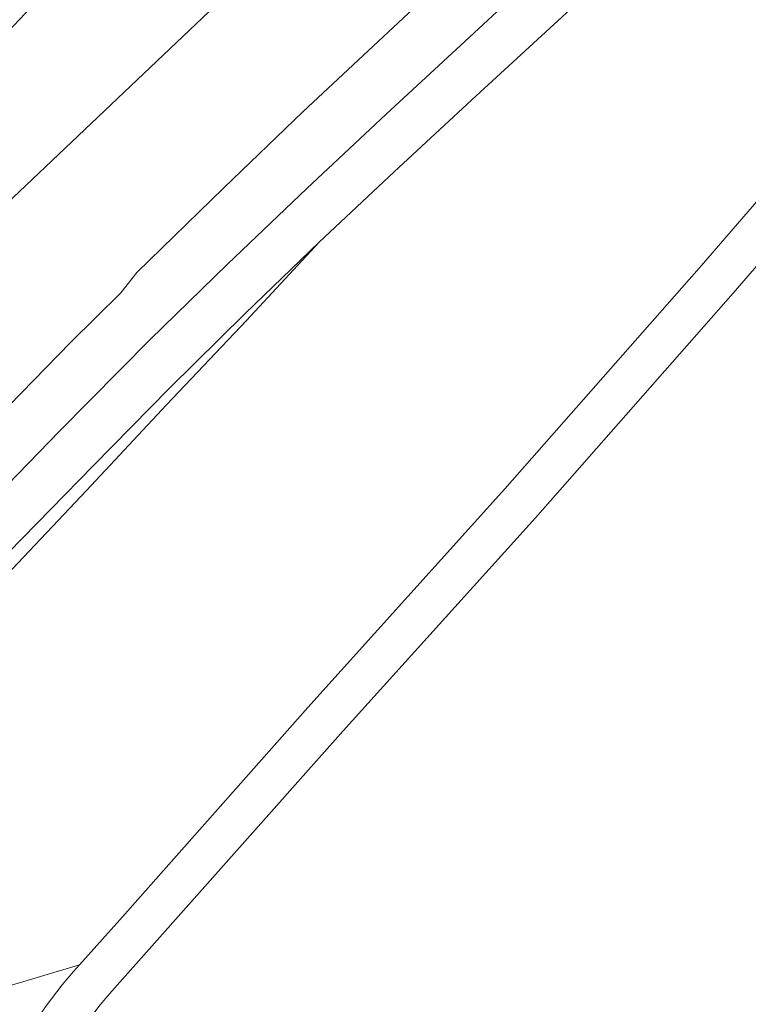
# Model space of a CAD drawing. Header units: metres. Extents: x 93008 to 98406, y 448779 to 454332.
# Tile 11 of 136: x 95539 to 95601, y 450747 to 450831. Entities that reach past the tile are written whole.
import ezdxf

# ---------------------------------------------------------------- set-up
doc = ezdxf.new("R2010")
doc.units = ezdxf.units.M
doc.header["$MEASUREMENT"] = 0
for name, color, linetype, lineweight, true_color in [('B-RO-GR-GRAS-V', 7, 'Continuous', 18, 0x67a552), ('B-RO-OG-TERREIN_CULTUURSCHEIDING-V', 7, 'Continuous', 18, 0x28c846), ('B-RO-VH-VERHARDING_ASFALT-SEC-V', 7, 'Continuous', 18, 0xcdcdcd), ('B-RO-VH-VERHARDING_HALFVERHARDING_GRIND-V', 7, 'Continuous', 18, 0xd7aa8c)]:
    doc.layers.add(name, color=color, linetype=linetype, lineweight=lineweight, true_color=true_color)

msp = doc.modelspace()

# ---------------------------------------------------------------- linework, layer by layer
at = {"layer": 'B-RO-GR-GRAS-V'}
msp.add_lwpolyline([(95632.033, 450844.805), (95615.485, 450825.733), (95600.22, 450808.051), (95583.366, 450788.895), (95566.988, 450770.757), (95547.281, 450748.549, 0.069328), (95540.725, 450738.467), (95570.447, 450725.206), (95571.059, 450725.095), (95585.519, 450718.617), (95587.829, 450717.623), (95589.354, 450716.967), (95597.031, 450723.969), (95600.654, 450719.969), (95622.772, 450742.332), (95662.747, 450783.715), (95687.554, 450809.473), (95677.545, 450843.519)], format="xyb", dxfattribs=at)
at = {"layer": 'B-RO-OG-TERREIN_CULTUURSCHEIDING-V'}
msp.add_lwpolyline([(95551.903, 450844.639), (95506.424, 450796.418), (95505.435, 450795.369), (95504.997, 450795.782), (95494.812, 450783.803), (95494.986, 450783.655), (95495.474, 450783.243), (95501.057, 450778.518), (95527.147, 450805.073), (95580.091, 450855.362)], dxfattribs=at)
for points in [[(95588.416, 450834.203), (95577.95, 450824.532), (95571.328, 450818.392), (95564.962, 450812.391), (95558.767, 450805.734), (95551.943, 450798.529), (95545.131, 450791.23), (95538.32, 450784.031), (95534.473, 450780.045, 0.150999), (95529.281, 450770.144), (95529.747, 450765.513), (95531.877, 450761.402), (95537.518, 450767.939), (95538.181, 450767.38), (95525.166, 450752.129), (95526.41, 450751.067), (95537.908, 450748.811), (95544.538, 450750.812), (95547.97, 450754.643), (95563.985, 450772.752), (95580.776, 450791.39), (95597.518, 450810.426), (95612.839, 450828.163), (95629.279, 450847.131)], [(95576.843, 450835.955), (95563.56, 450823.51), (95556.843, 450817.036), (95549.424, 450809.815), (95548.055, 450808.089), (95543.791, 450803.882), (95537.44, 450797.374), (95531.047, 450790.682), (95525.01, 450784.179), (95518.963, 450777.545), (95511.728, 450769.487), (95522.703, 450760.199), (95523.175, 450763.299), (95523.941, 450769.112, -0.163004), (95529.778, 450782.642), (95534.891, 450788.121), (95542.817, 450796.257), (95550.565, 450804.1), (95557.13, 450810.516), (95563.888, 450816.966), (95570.644, 450823.315), (95577.741, 450829.878), (95584.361, 450836.051)]]:
    msp.add_lwpolyline(points, format="xyb", dxfattribs=at)
for points in [[(95564.962, 450812.391), (95558.612, 450806.289), (95552.206, 450799.954), (95545.71, 450793.351), (95538.49, 450785.965), (95534.025, 450781.308, 0.147179), (95528.532, 450771.468), (95526.621, 450759.516), (95526.218, 450757.224), (95527.405, 450756.22), (95531.877, 450761.402), (95529.747, 450765.513), (95529.281, 450770.144, -0.150999), (95534.473, 450780.045), (95538.32, 450784.031), (95545.131, 450791.23), (95551.943, 450798.529), (95558.767, 450805.734)], [(95544.538, 450750.812), (95537.908, 450748.811), (95526.41, 450751.067), (95520.96, 450744.672), (95526.836, 450742.043), (95536.548, 450737.699), (95537.912, 450740.801, -0.076744)]]:
    msp.add_lwpolyline(points, format="xyb", close=True, dxfattribs=at)
at = {"layer": 'B-RO-VH-VERHARDING_ASFALT-SEC-V'}
for points in [[(95629.279, 450847.131), (95612.839, 450828.163), (95597.518, 450810.426), (95580.776, 450791.39), (95563.985, 450772.752), (95547.97, 450754.643), (95544.538, 450750.812, 0.076744), (95537.912, 450740.801), (95536.548, 450737.699), (95534.941, 450734.053), (95529.189, 450720.785), (95526.165, 450713.837), (95529.671, 450712.025, -0.394147), (95529.479, 450712.672), (95538.135, 450732.618), (95539.745, 450736.263), (95540.725, 450738.467, -0.069328), (95547.281, 450748.549), (95566.988, 450770.757), (95583.366, 450788.895), (95600.22, 450808.051), (95615.485, 450825.733), (95632.033, 450844.805)], [(95584.361, 450836.051), (95577.741, 450829.878), (95570.644, 450823.315), (95563.888, 450816.966), (95557.13, 450810.516), (95550.565, 450804.1), (95542.817, 450796.257), (95534.891, 450788.121), (95529.778, 450782.642, 0.163004), (95523.941, 450769.112), (95523.175, 450763.299), (95522.703, 450760.199), (95526.218, 450757.224), (95526.621, 450759.516), (95528.532, 450771.468, -0.147179), (95534.025, 450781.308), (95538.49, 450785.965), (95545.71, 450793.351), (95552.206, 450799.954), (95558.612, 450806.289), (95564.962, 450812.391), (95571.328, 450818.392), (95577.95, 450824.532), (95588.416, 450834.203)]]:
    msp.add_lwpolyline(points, format="xyb", dxfattribs=at)
at = {"layer": 'B-RO-VH-VERHARDING_HALFVERHARDING_GRIND-V'}
msp.add_lwpolyline([(95580.091, 450855.362), (95527.147, 450805.073), (95501.057, 450778.518), (95510.082, 450770.88), (95510.998, 450770.105), (95511.728, 450769.487), (95518.963, 450777.545), (95525.01, 450784.179), (95531.047, 450790.682), (95537.44, 450797.374), (95543.791, 450803.882), (95548.055, 450808.089), (95549.424, 450809.815), (95556.843, 450817.036), (95563.56, 450823.51), (95576.843, 450835.955)], dxfattribs=at)

doc.saveas('drawing.dxf')
